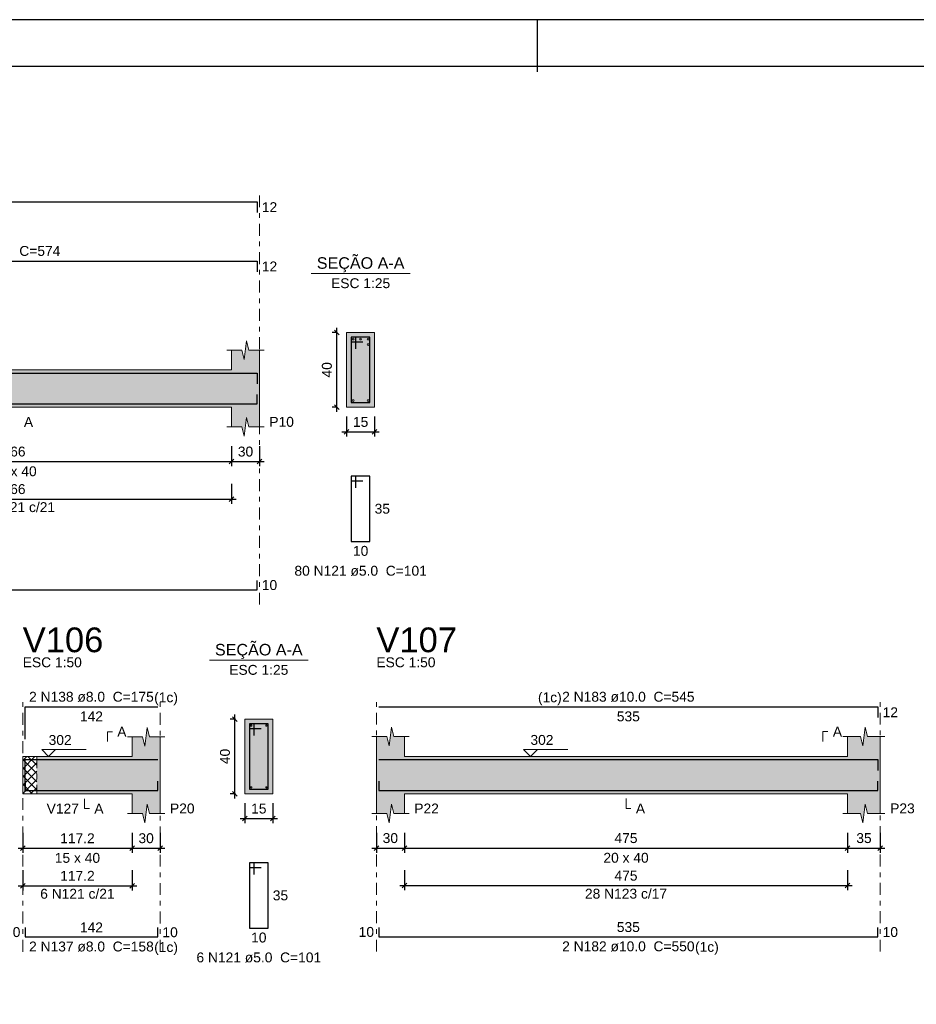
# Model space of a CAD drawing. Header units: millimetres. Extents: x 0 to 119, y 0 to 84.
# Tile 32 of 34: x 71 to 90, y 63 to 84. Entities that reach past the tile are written whole.
import ezdxf

# ---------------------------------------------------------------- set-up
doc = ezdxf.new("R2010")
doc.units = ezdxf.units.MM
doc.header["$MEASUREMENT"] = 0
doc.linetypes.add('DASHDOT', pattern=[2.54, 1.27, -0.635, 0, -0.635])
doc.linetypes.add('NULL', pattern=[0])
doc.layers.get('0').update_dxf_attribs({"lineweight": 18})
for name, color, linetype, lineweight in [('Descrição da armadura', 7, 'Continuous', 0), ('DT-Barras na forma', 2, 'Continuous', 30), ('DT-Barras no corte', 5, 'Continuous', 5), ('DT-Barras rebatidas', 2, 'Continuous', 30), ('DT-Cotas', 9, 'Continuous', 5), ('DT-Forma', 5, 'Continuous', 5), ('DT-Hachura forma vigas', 254, 'Continuous', 5), ('DT-Hachura intersecção vigas', 9, 'Continuous', 5), ('DT-Hachura seção vigas', 254, 'Continuous', 5), ('DT-Pontilhado', 9, 'DASHDOT', 5), ('DT-Textos', 7, 'Continuous', 5), ('DT-Título', 3, 'Continuous', 20), ('Textos armaduras', 7, 'Continuous', 0)]:
    doc.layers.add(name, color=color, linetype=linetype, lineweight=lineweight)
doc.layers.add('SEDUC_MARF', color=1, linetype='Continuous')
doc.layers.add('SEDUC_MARGG', color=7, linetype='Continuous')
doc.styles.add('Arial', font='txt')
doc.dimstyles.new('UM_25.000000', dxfattribs={"dimtxt": 0.18, "dimasz": 0.1, "dimexe": 0.1, "dimexo": 0.2, "dimgap": 0, "dimtad": 1, "dimtih": 1, "dimtoh": 1, "dimdec": 1, "dimlfac": 25, "dimzin": 0, "dimdsep": 46, "dimtxsty": 'Standard', "dimcen": 0.09, "dimdle": 0.1, "dimadec": 1, "dimazin": 2, "dimtfac": 1, "dimtdec": 4, "dimtofl": 0, "dimtmove": 0, "dimatfit": 3, "dimfxl": 1, "dimtolj": 1, "dimarcsym": 0})
doc.dimstyles.new('UM_50.000000', dxfattribs={"dimtxt": 0.18, "dimasz": 0.1, "dimexe": 0.1, "dimexo": 0.2, "dimgap": 0, "dimtad": 1, "dimtih": 1, "dimtoh": 1, "dimdec": 1, "dimlfac": 50, "dimzin": 0, "dimdsep": 46, "dimtxsty": 'Standard', "dimcen": 0.09, "dimdle": 0.1, "dimadec": 1, "dimazin": 2, "dimtfac": 1, "dimtdec": 4, "dimtofl": 0, "dimtmove": 0, "dimatfit": 3, "dimfxl": 1, "dimtolj": 1, "dimarcsym": 0})

# ---------------------------------------------------------------- blocks, each defined once
blk = doc.blocks.new('_Oblique')
at = {"color": 0, "linetype": 'ByBlock', "lineweight": -2}
blk.add_line((-0.5, -0.5), (0.5, 0.5), dxfattribs=at)
blk = doc.blocks.new('*D30')
at = {"layer": 'Defpoints', "color": 0}
for p in [(66.03, 75.161), (75.351, 75.161), (75.351, 74.632)]:
    blk.add_point(p, dxfattribs=at)
at = {"layer": 'DT-Cotas', "color": 0, "lineweight": -2}
for p, q in [((66.03, 74.961), (66.03, 74.532)), ((75.351, 74.961), (75.351, 74.532)), ((65.93, 74.632), (75.451, 74.632))]:
    blk.add_line(p, q, dxfattribs=at)
at = {"layer": 'DT-Cotas', "color": 0, "lineweight": -2, "xscale": 0.1, "yscale": 0.1, "zscale": 0.1, "rotation": 180}
blk.add_blockref('_Oblique', (66.03, 74.632), dxfattribs=at)
at = {"layer": 'DT-Cotas', "color": 0, "lineweight": -2, "xscale": 0.1, "yscale": 0.1, "zscale": 0.1}
blk.add_blockref('_Oblique', (75.351, 74.632), dxfattribs=at)
at = {"layer": 'DT-Cotas', "color": 7, "insert": (70.69, 74.844), "char_height": 0.2118, "attachment_point": 5, "rotation": 0.0057, "style": 'Arial'}
blk.add_mtext('\\A1;466', dxfattribs=at)
blk = doc.blocks.new('*D31')
at = {"layer": 'Defpoints', "color": 0}
for p in [(75.351, 75.161), (75.951, 75.161), (75.951, 74.632)]:
    blk.add_point(p, dxfattribs=at)
at = {"layer": 'DT-Cotas', "color": 0, "lineweight": -2}
for p, q in [((75.351, 74.961), (75.351, 74.532)), ((75.951, 74.961), (75.951, 74.532)), ((75.251, 74.632), (76.051, 74.632))]:
    blk.add_line(p, q, dxfattribs=at)
at = {"layer": 'DT-Cotas', "color": 0, "lineweight": -2, "xscale": 0.1, "yscale": 0.1, "zscale": 0.1, "rotation": 180}
blk.add_blockref('_Oblique', (75.351, 74.632), dxfattribs=at)
at = {"layer": 'DT-Cotas', "color": 0, "lineweight": -2, "xscale": 0.1, "yscale": 0.1, "zscale": 0.1}
blk.add_blockref('_Oblique', (75.951, 74.632), dxfattribs=at)
at = {"layer": 'DT-Cotas', "color": 7, "insert": (75.651, 74.844), "char_height": 0.2118, "attachment_point": 5, "rotation": 0.0057, "style": 'Arial'}
blk.add_mtext('\\A1;30', dxfattribs=at)
blk = doc.blocks.new('*D34')
at = {"layer": 'Defpoints', "color": 0}
for p in [(77.606, 77.397), (77.818, 77.397), (77.818, 75.797)]:
    blk.add_point(p, dxfattribs=at)
at = {"layer": 'DT-Cotas', "color": 0, "lineweight": -2}
for p, q in [((77.606, 75.697), (77.606, 77.497)), ((77.618, 77.397), (77.506, 77.397)), ((77.618, 75.797), (77.506, 75.797))]:
    blk.add_line(p, q, dxfattribs=at)
at = {"layer": 'DT-Cotas', "color": 0, "lineweight": -2, "xscale": 0.1, "yscale": 0.1, "zscale": 0.1}
for p, rotation in [((77.606, 77.397), 90), ((77.606, 75.797), 270)]:
    blk.add_blockref('_Oblique', p, dxfattribs=dict(at, rotation=rotation))
at = {"layer": 'DT-Cotas', "color": 7, "insert": (77.395, 76.597), "char_height": 0.2118, "attachment_point": 5, "rotation": 90, "style": 'Arial'}
blk.add_mtext('\\A1;40', dxfattribs=at)
blk = doc.blocks.new('*D35')
at = {"layer": 'Defpoints', "color": 0}
for p in [(77.818, 75.797), (78.418, 75.797), (78.418, 75.267)]:
    blk.add_point(p, dxfattribs=at)
at = {"layer": 'DT-Cotas', "color": 0, "lineweight": -2}
for p, q in [((77.818, 75.597), (77.818, 75.167)), ((78.418, 75.597), (78.418, 75.167)), ((77.718, 75.267), (78.518, 75.267))]:
    blk.add_line(p, q, dxfattribs=at)
at = {"layer": 'DT-Cotas', "color": 0, "lineweight": -2, "xscale": 0.1, "yscale": 0.1, "zscale": 0.1, "rotation": 180}
blk.add_blockref('_Oblique', (77.818, 75.267), dxfattribs=at)
at = {"layer": 'DT-Cotas', "color": 0, "lineweight": -2, "xscale": 0.1, "yscale": 0.1, "zscale": 0.1}
blk.add_blockref('_Oblique', (78.418, 75.267), dxfattribs=at)
at = {"layer": 'DT-Cotas', "color": 7, "insert": (78.118, 75.479), "char_height": 0.2118, "attachment_point": 5, "rotation": 0.0057, "style": 'Arial'}
blk.add_mtext('\\A1;15', dxfattribs=at)
blk = doc.blocks.new('*D40')
at = {"layer": 'Defpoints', "color": 0}
for p in [(66.03, 74.356), (75.351, 74.356), (75.351, 73.827)]:
    blk.add_point(p, dxfattribs=at)
at = {"layer": 'DT-Cotas', "color": 0, "lineweight": -2}
for p, q in [((66.03, 74.156), (66.03, 73.727)), ((75.351, 74.156), (75.351, 73.727)), ((65.93, 73.827), (75.451, 73.827))]:
    blk.add_line(p, q, dxfattribs=at)
at = {"layer": 'DT-Cotas', "color": 0, "lineweight": -2, "xscale": 0.1, "yscale": 0.1, "zscale": 0.1, "rotation": 180}
blk.add_blockref('_Oblique', (66.03, 73.827), dxfattribs=at)
at = {"layer": 'DT-Cotas', "color": 0, "lineweight": -2, "xscale": 0.1, "yscale": 0.1, "zscale": 0.1}
blk.add_blockref('_Oblique', (75.351, 73.827), dxfattribs=at)
at = {"layer": 'DT-Cotas', "color": 7, "insert": (70.69, 74.039), "char_height": 0.2118, "attachment_point": 5, "rotation": 0.0057, "style": 'Arial'}
blk.add_mtext('\\A1;466', dxfattribs=at)
blk = doc.blocks.new('*D75')
at = {"layer": 'Defpoints', "color": 0}
for p in [(70.877, 66.876), (73.221, 66.876), (73.221, 66.346)]:
    blk.add_point(p, dxfattribs=at)
at = {"layer": 'DT-Cotas', "color": 0, "lineweight": -2}
for p, q in [((70.877, 66.676), (70.877, 66.246)), ((73.221, 66.676), (73.221, 66.246)), ((70.777, 66.346), (73.321, 66.346))]:
    blk.add_line(p, q, dxfattribs=at)
at = {"layer": 'DT-Cotas', "color": 0, "lineweight": -2, "xscale": 0.1, "yscale": 0.1, "zscale": 0.1, "rotation": 180}
blk.add_blockref('_Oblique', (70.877, 66.346), dxfattribs=at)
at = {"layer": 'DT-Cotas', "color": 0, "lineweight": -2, "xscale": 0.1, "yscale": 0.1, "zscale": 0.1}
blk.add_blockref('_Oblique', (73.221, 66.346), dxfattribs=at)
at = {"layer": 'DT-Cotas', "color": 7, "insert": (72.049, 66.558), "char_height": 0.2118, "attachment_point": 5, "rotation": 0.0057, "style": 'Arial'}
blk.add_mtext('\\A1;117.2', dxfattribs=at)
blk = doc.blocks.new('*D76')
at = {"layer": 'Defpoints', "color": 0}
for p in [(73.221, 66.876), (73.821, 66.876), (73.821, 66.346)]:
    blk.add_point(p, dxfattribs=at)
at = {"layer": 'DT-Cotas', "color": 0, "lineweight": -2}
for p, q in [((73.221, 66.676), (73.221, 66.246)), ((73.821, 66.676), (73.821, 66.246)), ((73.121, 66.346), (73.921, 66.346))]:
    blk.add_line(p, q, dxfattribs=at)
at = {"layer": 'DT-Cotas', "color": 0, "lineweight": -2, "xscale": 0.1, "yscale": 0.1, "zscale": 0.1, "rotation": 180}
blk.add_blockref('_Oblique', (73.221, 66.346), dxfattribs=at)
at = {"layer": 'DT-Cotas', "color": 0, "lineweight": -2, "xscale": 0.1, "yscale": 0.1, "zscale": 0.1}
blk.add_blockref('_Oblique', (73.821, 66.346), dxfattribs=at)
at = {"layer": 'DT-Cotas', "color": 7, "insert": (73.521, 66.558), "char_height": 0.2118, "attachment_point": 5, "rotation": 0.0057, "style": 'Arial'}
blk.add_mtext('\\A1;30', dxfattribs=at)
blk = doc.blocks.new('*D77')
at = {"layer": 'Defpoints', "color": 0}
for p in [(75.424, 69.111), (75.636, 69.111), (75.636, 67.511)]:
    blk.add_point(p, dxfattribs=at)
at = {"layer": 'DT-Cotas', "color": 0, "lineweight": -2}
for p, q in [((75.424, 67.411), (75.424, 69.211)), ((75.436, 69.111), (75.324, 69.111)), ((75.436, 67.511), (75.324, 67.511))]:
    blk.add_line(p, q, dxfattribs=at)
at = {"layer": 'DT-Cotas', "color": 0, "lineweight": -2, "xscale": 0.1, "yscale": 0.1, "zscale": 0.1}
for p, rotation in [((75.424, 69.111), 90), ((75.424, 67.511), 270)]:
    blk.add_blockref('_Oblique', p, dxfattribs=dict(at, rotation=rotation))
at = {"layer": 'DT-Cotas', "color": 7, "insert": (75.212, 68.311), "char_height": 0.2118, "attachment_point": 5, "rotation": 90, "style": 'Arial'}
blk.add_mtext('\\A1;40', dxfattribs=at)
blk = doc.blocks.new('*D78')
at = {"layer": 'Defpoints', "color": 0}
for p in [(75.636, 67.511), (76.236, 67.511), (76.236, 66.982)]:
    blk.add_point(p, dxfattribs=at)
at = {"layer": 'DT-Cotas', "color": 0, "lineweight": -2}
for p, q in [((75.636, 67.311), (75.636, 66.882)), ((76.236, 67.311), (76.236, 66.882)), ((75.536, 66.982), (76.336, 66.982))]:
    blk.add_line(p, q, dxfattribs=at)
at = {"layer": 'DT-Cotas', "color": 0, "lineweight": -2, "xscale": 0.1, "yscale": 0.1, "zscale": 0.1, "rotation": 180}
blk.add_blockref('_Oblique', (75.636, 66.982), dxfattribs=at)
at = {"layer": 'DT-Cotas', "color": 0, "lineweight": -2, "xscale": 0.1, "yscale": 0.1, "zscale": 0.1}
blk.add_blockref('_Oblique', (76.236, 66.982), dxfattribs=at)
at = {"layer": 'DT-Cotas', "color": 7, "insert": (75.936, 67.193), "char_height": 0.2118, "attachment_point": 5, "rotation": 0.0057, "style": 'Arial'}
blk.add_mtext('\\A1;15', dxfattribs=at)
blk = doc.blocks.new('*D79')
at = {"layer": 'Defpoints', "color": 0}
for p in [(70.877, 66.071), (73.221, 66.071), (73.221, 65.541)]:
    blk.add_point(p, dxfattribs=at)
at = {"layer": 'DT-Cotas', "color": 0, "lineweight": -2}
for p, q in [((70.877, 65.871), (70.877, 65.441)), ((73.221, 65.871), (73.221, 65.441)), ((70.777, 65.541), (73.321, 65.541))]:
    blk.add_line(p, q, dxfattribs=at)
at = {"layer": 'DT-Cotas', "color": 0, "lineweight": -2, "xscale": 0.1, "yscale": 0.1, "zscale": 0.1, "rotation": 180}
blk.add_blockref('_Oblique', (70.877, 65.541), dxfattribs=at)
at = {"layer": 'DT-Cotas', "color": 0, "lineweight": -2, "xscale": 0.1, "yscale": 0.1, "zscale": 0.1}
blk.add_blockref('_Oblique', (73.221, 65.541), dxfattribs=at)
at = {"layer": 'DT-Cotas', "color": 7, "insert": (72.049, 65.753), "char_height": 0.2118, "attachment_point": 5, "rotation": 0.0057, "style": 'Arial'}
blk.add_mtext('\\A1;117.2', dxfattribs=at)
blk = doc.blocks.new('*D80')
at = {"layer": 'Defpoints', "color": 0}
for p in [(78.455, 66.878), (79.055, 66.878), (79.055, 66.348)]:
    blk.add_point(p, dxfattribs=at)
at = {"layer": 'DT-Cotas', "color": 0, "lineweight": -2}
for p, q in [((78.455, 66.678), (78.455, 66.248)), ((79.055, 66.678), (79.055, 66.248)), ((78.355, 66.348), (79.155, 66.348))]:
    blk.add_line(p, q, dxfattribs=at)
at = {"layer": 'DT-Cotas', "color": 0, "lineweight": -2, "xscale": 0.1, "yscale": 0.1, "zscale": 0.1, "rotation": 180}
blk.add_blockref('_Oblique', (78.455, 66.348), dxfattribs=at)
at = {"layer": 'DT-Cotas', "color": 0, "lineweight": -2, "xscale": 0.1, "yscale": 0.1, "zscale": 0.1}
blk.add_blockref('_Oblique', (79.055, 66.348), dxfattribs=at)
at = {"layer": 'DT-Cotas', "color": 7, "insert": (78.755, 66.56), "char_height": 0.2118, "attachment_point": 5, "rotation": 0.0057, "style": 'Arial'}
blk.add_mtext('\\A1;30', dxfattribs=at)
blk = doc.blocks.new('*D81')
at = {"layer": 'Defpoints', "color": 0}
for p in [(79.055, 66.878), (88.555, 66.878), (88.555, 66.348)]:
    blk.add_point(p, dxfattribs=at)
at = {"layer": 'DT-Cotas', "color": 0, "lineweight": -2}
for p, q in [((79.055, 66.678), (79.055, 66.248)), ((88.555, 66.678), (88.555, 66.248)), ((78.955, 66.348), (88.655, 66.348))]:
    blk.add_line(p, q, dxfattribs=at)
at = {"layer": 'DT-Cotas', "color": 0, "lineweight": -2, "xscale": 0.1, "yscale": 0.1, "zscale": 0.1, "rotation": 180}
blk.add_blockref('_Oblique', (79.055, 66.348), dxfattribs=at)
at = {"layer": 'DT-Cotas', "color": 0, "lineweight": -2, "xscale": 0.1, "yscale": 0.1, "zscale": 0.1}
blk.add_blockref('_Oblique', (88.555, 66.348), dxfattribs=at)
at = {"layer": 'DT-Cotas', "color": 7, "insert": (83.805, 66.56), "char_height": 0.2118, "attachment_point": 5, "rotation": 0.0057, "style": 'Arial'}
blk.add_mtext('\\A1;475', dxfattribs=at)
blk = doc.blocks.new('*D82')
at = {"layer": 'Defpoints', "color": 0}
for p in [(88.555, 66.878), (89.255, 66.878), (89.255, 66.348)]:
    blk.add_point(p, dxfattribs=at)
at = {"layer": 'DT-Cotas', "color": 0, "lineweight": -2}
for p, q in [((88.555, 66.678), (88.555, 66.248)), ((89.255, 66.678), (89.255, 66.248)), ((88.455, 66.348), (89.355, 66.348))]:
    blk.add_line(p, q, dxfattribs=at)
at = {"layer": 'DT-Cotas', "color": 0, "lineweight": -2, "xscale": 0.1, "yscale": 0.1, "zscale": 0.1, "rotation": 180}
blk.add_blockref('_Oblique', (88.555, 66.348), dxfattribs=at)
at = {"layer": 'DT-Cotas', "color": 0, "lineweight": -2, "xscale": 0.1, "yscale": 0.1, "zscale": 0.1}
blk.add_blockref('_Oblique', (89.255, 66.348), dxfattribs=at)
at = {"layer": 'DT-Cotas', "color": 7, "insert": (88.905, 66.56), "char_height": 0.2118, "attachment_point": 5, "rotation": 0.0057, "style": 'Arial'}
blk.add_mtext('\\A1;35', dxfattribs=at)
blk = doc.blocks.new('*D85')
at = {"layer": 'Defpoints', "color": 0}
for p in [(79.055, 66.073), (88.555, 66.073), (88.555, 65.543)]:
    blk.add_point(p, dxfattribs=at)
at = {"layer": 'DT-Cotas', "color": 0, "lineweight": -2}
for p, q in [((79.055, 65.873), (79.055, 65.443)), ((88.555, 65.873), (88.555, 65.443)), ((78.955, 65.543), (88.655, 65.543))]:
    blk.add_line(p, q, dxfattribs=at)
at = {"layer": 'DT-Cotas', "color": 0, "lineweight": -2, "xscale": 0.1, "yscale": 0.1, "zscale": 0.1, "rotation": 180}
blk.add_blockref('_Oblique', (79.055, 65.543), dxfattribs=at)
at = {"layer": 'DT-Cotas', "color": 0, "lineweight": -2, "xscale": 0.1, "yscale": 0.1, "zscale": 0.1}
blk.add_blockref('_Oblique', (88.555, 65.543), dxfattribs=at)
at = {"layer": 'DT-Cotas', "color": 7, "insert": (83.805, 65.755), "char_height": 0.2118, "attachment_point": 5, "rotation": 0.0057, "style": 'Arial'}
blk.add_mtext('\\A1;475', dxfattribs=at)

msp = doc.modelspace()

# ---------------------------------------------------------------- hatches: boundary and pattern name
at = {"layer": 'DT-Hachura forma vigas', "linetype": 'Continuous'}
for points in [[(75.9506, 75.373), (75.9506, 75.7966), (75.9506, 76.5966), (75.9506, 77.0202), (75.7256, 77.0202), (75.6756, 77.2202), (75.6256, 76.8202), (75.5756, 77.0202), (75.3506, 77.0202), (75.3506, 76.5966), (66.03, 76.5966), (66.03, 77.0202), (65.905, 77.0202), (65.855, 77.2202), (65.805, 76.8202), (65.755, 77.0202), (65.63, 77.0202), (65.63, 76.5966), (60.69, 76.5966), (60.69, 77.0202), (60.565, 77.0202), (60.515, 77.2202), (60.465, 76.8202), (60.415, 77.0202), (60.29, 77.0202), (60.29, 76.5966), (54.881, 76.5966), (54.281, 76.5966), (48.4722, 76.5966), (48.0722, 76.5966), (40.59, 76.5966), (40.39, 76.5966), (40.39, 75.7966), (40.39, 75.373), (40.515, 75.373), (40.565, 75.173), (40.615, 75.573), (40.665, 75.373), (40.79, 75.373), (40.79, 75.7966), (48.0722, 75.7966), (48.0722, 75.373), (48.1972, 75.373), (48.2472, 75.173), (48.2972, 75.573), (48.3472, 75.373), (48.4722, 75.373), (48.4722, 75.7966), (54.281, 75.7966), (54.281, 75.373), (54.506, 75.373), (54.556, 75.173), (54.606, 75.573), (54.656, 75.373), (54.881, 75.373), (54.881, 75.7966), (60.29, 75.7966), (60.29, 75.373), (60.415, 75.373), (60.465, 75.173), (60.515, 75.573), (60.565, 75.373), (60.69, 75.373), (60.69, 75.7966), (65.63, 75.7966), (65.63, 75.373), (65.755, 75.373), (65.805, 75.173), (65.855, 75.573), (65.905, 75.373), (66.03, 75.373), (66.03, 75.7966), (75.3506, 75.7966), (75.3506, 75.373), (75.5756, 75.373), (75.6256, 75.173), (75.6756, 75.573), (75.7256, 75.373), (75.9506, 75.373)], [(73.8208, 67.0875), (73.8208, 67.5111), (73.8208, 68.3111), (73.8208, 68.7347), (73.5958, 68.7347), (73.5458, 68.9347), (73.4958, 68.5347), (73.4458, 68.7347), (73.2208, 68.7347), (73.2208, 68.3111), (71.1768, 68.3111), (71.1768, 67.5111), (73.2208, 67.5111), (73.2208, 67.0875), (73.4458, 67.0875), (73.4958, 66.8875), (73.5458, 67.2875), (73.5958, 67.0875), (73.8208, 67.0875)], [(89.2548, 67.0895), (89.2548, 67.5131), (89.2548, 68.3131), (89.2548, 68.7367), (88.9798, 68.7367), (88.9298, 68.9367), (88.8798, 68.5367), (88.8298, 68.7367), (88.5548, 68.7367), (88.5548, 68.3131), (79.0554, 68.3131), (79.0554, 68.7367), (78.8304, 68.7367), (78.7804, 68.9367), (78.7304, 68.5367), (78.6804, 68.7367), (78.4554, 68.7367), (78.4554, 68.3131), (78.4554, 67.5131), (78.4554, 67.0895), (78.6804, 67.0895), (78.7304, 66.8895), (78.7804, 67.2895), (78.8304, 67.0895), (79.0554, 67.0895), (79.0554, 67.5131), (88.5548, 67.5131), (88.5548, 67.0895), (88.8298, 67.0895), (88.8798, 66.8895), (88.9298, 67.2895), (88.9798, 67.0895), (89.2548, 67.0895)]]:
    msp.add_hatch(color=254, dxfattribs=at).paths.add_polyline_path(points)
at = {"layer": 'DT-Hachura intersecção vigas', "linetype": 'Continuous'}
h = msp.add_hatch(dxfattribs=at)
h.set_pattern_fill('ANSI37', color=9, style=0)
h.paths.add_polyline_path([(70.8768, 67.5111), (71.1768, 67.5111), (71.1768, 68.3111), (70.8768, 68.3111), (70.8768, 67.5111)])
at = {"layer": 'DT-Hachura seção vigas', "linetype": 'Continuous'}
for points in [[(77.8182, 75.7966), (77.8182, 75.7966), (78.4182, 75.7966), (78.4182, 77.3966), (77.8182, 77.3966), (77.8182, 75.7966)], [(75.6359, 67.5111), (75.6359, 67.5111), (76.2359, 67.5111), (76.2359, 69.1111), (75.6359, 69.1111), (75.6359, 67.5111)]]:
    msp.add_hatch(color=254, dxfattribs=at).paths.add_polyline_path(points)

# ---------------------------------------------------------------- linework, layer by layer
at = {"layer": 'DT-Barras na forma'}
for p, q in [((78.0182, 77.2966), (77.9182, 77.2966)), ((77.9182, 77.2966), (77.9182, 75.8966)), ((78.3182, 77.2966), (77.9182, 77.2966)), ((77.9182, 77.2966), (77.9182, 77.1966)), ((78.0182, 77.0466), (78.0182, 77.2966)), ((78.3182, 75.8966), (78.3182, 77.2966)), ((77.9182, 77.1966), (78.1682, 77.1966)), ((77.9182, 75.8966), (78.3182, 75.8966)), ((75.8359, 69.0111), (75.7359, 69.0111)), ((75.7359, 69.0111), (75.7359, 67.6111)), ((76.1359, 69.0111), (75.7359, 69.0111)), ((75.7359, 69.0111), (75.7359, 68.9111)), ((75.8359, 68.7611), (75.8359, 69.0111)), ((76.1359, 67.6111), (76.1359, 69.0111)), ((75.7359, 68.9111), (75.9859, 68.9111)), ((75.7359, 67.6111), (76.1359, 67.6111))]:
    msp.add_line(p, q, dxfattribs=at)
for points in [[(62.5028, 76.5266), (75.9006, 76.5266), (75.9006, 76.2966)], [(64.63, 76.5266), (75.9006, 76.5266), (75.9006, 76.2966)], [(59.8228, 75.8666), (75.9006, 75.8666), (75.9006, 76.0666)], [(70.9268, 67.5531), (70.9268, 68.2431), (73.7708, 68.2431)], [(78.5054, 68.2431), (89.2048, 68.2431), (89.2048, 68.0131)], [(70.9268, 67.7791), (70.9268, 67.5791), (73.7708, 67.5791), (73.7708, 67.7791)], [(78.5054, 67.7831), (78.5054, 67.5831), (89.2048, 67.5831), (89.2048, 67.7831)]]:
    msp.add_lwpolyline(points, dxfattribs=at)
at = {"layer": 'DT-Barras no corte'}
for centre, radius in [((77.9582, 77.2566), 0.02), ((78.1182, 77.2566), 0.02), ((78.2782, 77.2566), 0.02), ((78.2782, 77.1366), 0.02), ((77.9582, 75.9366), 0.02), ((78.2782, 75.9366), 0.02), ((75.7719, 68.9751), 0.016), ((76.0999, 68.9751), 0.016), ((75.7719, 67.6471), 0.016), ((76.0999, 67.6471), 0.016)]:
    msp.add_circle(centre, radius, dxfattribs=at)
at = {"layer": 'DT-Barras rebatidas'}
for points in [[(62.5028, 80.1978), (75.9006, 80.1978), (75.9006, 79.9678)], [(64.63, 78.927), (75.9006, 78.927), (75.9006, 78.697)], [(78.0182, 74.0699), (78.0182, 74.3199), (77.9182, 74.3199), (77.9182, 72.9199), (78.3182, 72.9199), (78.3182, 74.3199), (77.9182, 74.3199), (77.9182, 74.2199), (78.1682, 74.2199)], [(59.8228, 71.8848), (75.9006, 71.8848), (75.9006, 72.0848)], [(70.9268, 68.6827), (70.9268, 69.3727), (73.7708, 69.3727)], [(78.5054, 69.3727), (89.2048, 69.3727), (89.2048, 69.1427)], [(75.8359, 65.7844), (75.8359, 66.0344), (75.7359, 66.0344), (75.7359, 64.6344), (76.1359, 64.6344), (76.1359, 66.0344), (75.7359, 66.0344), (75.7359, 65.9344), (75.9859, 65.9344)], [(70.9268, 64.6444), (70.9268, 64.4444), (73.7708, 64.4444), (73.7708, 64.6444)], [(78.5054, 64.6484), (78.5054, 64.4484), (89.2048, 64.4484), (89.2048, 64.6484)]]:
    msp.add_lwpolyline(points, dxfattribs=at)
at = {"layer": 'DT-Forma'}
for p, q in [((78.4182, 77.3966), (77.8182, 77.3966)), ((77.8182, 77.3966), (77.8182, 75.7966)), ((78.4182, 75.7966), (78.4182, 77.3966)), ((75.2506, 77.0202), (75.5756, 77.0202)), ((75.3506, 76.5966), (75.3506, 77.0202)), ((75.5756, 77.0202), (75.6256, 76.8202)), ((75.6256, 76.8202), (75.6756, 77.2202)), ((75.6756, 77.2202), (75.7256, 77.0202)), ((75.7256, 77.0202), (76.0506, 77.0202)), ((75.9506, 77.0202), (75.9506, 76.5966)), ((66.03, 76.5966), (75.3506, 76.5966)), ((66.03, 75.7966), (75.3506, 75.7966)), ((75.3506, 75.7966), (75.3506, 75.373)), ((75.9506, 75.373), (75.9506, 75.7966)), ((77.8182, 75.7966), (78.4182, 75.7966)), ((75.6256, 75.173), (75.6756, 75.573)), ((75.6756, 75.573), (75.7256, 75.373)), ((75.2506, 75.373), (75.5756, 75.373)), ((75.5756, 75.373), (75.6256, 75.173)), ((75.7256, 75.373), (76.0506, 75.373)), ((76.2359, 69.1111), (75.6359, 69.1111)), ((75.6359, 69.1111), (75.6359, 67.5111)), ((76.2359, 67.5111), (76.2359, 69.1111)), ((73.4958, 68.5347), (73.5458, 68.9347)), ((73.5458, 68.9347), (73.5958, 68.7347)), ((78.7304, 68.5367), (78.7804, 68.9367)), ((78.7804, 68.9367), (78.8304, 68.7367)), ((88.8798, 68.5367), (88.9298, 68.9367)), ((88.9298, 68.9367), (88.9798, 68.7367)), ((73.1208, 68.7347), (73.4458, 68.7347)), ((73.2208, 68.3111), (73.2208, 68.7347)), ((73.4458, 68.7347), (73.4958, 68.5347)), ((73.5958, 68.7347), (73.9208, 68.7347)), ((73.8208, 68.7347), (73.8208, 68.3111)), ((78.3554, 68.7367), (78.6804, 68.7367)), ((78.4554, 68.3131), (78.4554, 68.7367)), ((78.6804, 68.7367), (78.7304, 68.5367)), ((78.8304, 68.7367), (79.1554, 68.7367)), ((79.0554, 68.7367), (79.0554, 68.3131)), ((88.4548, 68.7367), (88.8298, 68.7367)), ((88.5548, 68.3131), (88.5548, 68.7367)), ((88.8298, 68.7367), (88.8798, 68.5367)), ((88.9798, 68.7367), (89.3548, 68.7367)), ((89.2548, 68.7367), (89.2548, 68.3131)), ((70.8768, 68.3111), (71.1768, 68.3111)), ((71.1768, 68.3111), (73.2208, 68.3111)), ((79.0554, 68.3131), (88.5548, 68.3131)), ((70.8768, 67.5111), (71.1768, 67.5111)), ((71.1768, 67.5111), (73.2208, 67.5111)), ((73.2208, 67.5111), (73.2208, 67.0875)), ((73.8208, 67.0875), (73.8208, 67.5111)), ((75.6359, 67.5111), (76.2359, 67.5111)), ((78.4554, 67.5131), (78.4554, 67.0895)), ((79.0554, 67.0895), (79.0554, 67.5131)), ((79.0554, 67.5131), (88.5548, 67.5131)), ((88.5548, 67.5131), (88.5548, 67.0895)), ((89.2548, 67.0895), (89.2548, 67.5131)), ((73.4958, 66.8875), (73.5458, 67.2875)), ((73.5458, 67.2875), (73.5958, 67.0875)), ((78.7304, 66.8895), (78.7804, 67.2895)), ((78.7804, 67.2895), (78.8304, 67.0895)), ((88.8798, 66.8895), (88.9298, 67.2895)), ((88.9298, 67.2895), (88.9798, 67.0895)), ((73.1208, 67.0875), (73.4458, 67.0875)), ((73.4458, 67.0875), (73.4958, 66.8875)), ((73.5958, 67.0875), (73.9208, 67.0875)), ((78.3554, 67.0895), (78.6804, 67.0895)), ((78.6804, 67.0895), (78.7304, 66.8895)), ((78.8304, 67.0895), (79.1554, 67.0895)), ((88.4548, 67.0895), (88.8298, 67.0895)), ((88.8298, 67.0895), (88.8798, 66.8895)), ((88.9798, 67.0895), (89.3548, 67.0895))]:
    msp.add_line(p, q, dxfattribs=at)
at = {"layer": 'DT-Forma', "linetype": 'Continuous'}
for p, q in [((75.9506, 76.5966), (75.9506, 75.7966)), ((70.8768, 67.5111), (70.8768, 68.3111)), ((73.8208, 68.3111), (73.8208, 67.5111)), ((78.4554, 67.5131), (78.4554, 68.3131)), ((89.2548, 68.3131), (89.2548, 67.5131))]:
    msp.add_line(p, q, dxfattribs=at)
at = {"layer": 'DT-Pontilhado', "ltscale": 0.2}
for p, q in [((75.9506, 71.5671), (75.9506, 80.4096)), ((70.8768, 64.1267), (70.8768, 69.5845)), ((73.8208, 64.1267), (73.8208, 69.5845)), ((78.4554, 64.1307), (78.4554, 69.5845)), ((89.2548, 64.1307), (89.2548, 69.5845)), ((71.1768, 68.3111), (71.1768, 67.5111))]:
    msp.add_line(p, q, dxfattribs=at)
at = {"layer": 'DT-Textos'}
for p, q in [((77.0592, 78.6615), (79.1772, 78.6615)), ((74.8769, 70.376), (76.9949, 70.376))]:
    msp.add_line(p, q, dxfattribs=at)
for points in [[(72.6913, 68.6288), (72.6913, 68.8406), (72.7972, 68.8406)], [(88.0253, 68.6308), (88.0253, 68.8426), (88.1312, 68.8426)], [(71.58, 68.4593), (71.4317, 68.3111), (71.2834, 68.4593), (72.2365, 68.4593)], [(81.9053, 68.4613), (81.757, 68.3131), (81.6087, 68.4613), (82.5618, 68.4613)], [(72.1988, 67.4052), (72.1988, 67.1934), (72.3047, 67.1934)], [(83.8051, 67.4072), (83.8051, 67.1954), (83.911, 67.1954)]]:
    msp.add_lwpolyline(points, dxfattribs=at)
at = {"layer": 'SEDUC_MARF'}
msp.add_line((81.9015, 84.1), (81.9015, 82.9804), dxfattribs=at)
msp.add_lwpolyline([(118.9, 84.1), (0, 84.1), (0, 0), (118.9, 0)], close=True, dxfattribs=at)
at = {"layer": 'SEDUC_MARGG'}
msp.add_lwpolyline([(2.5, 1), (117.9, 1), (117.9, 83.1), (2.5, 83.1), (2.5, 1)], dxfattribs=at)

# ---------------------------------------------------------------- texts
at = {"layer": 'Descrição da armadura', "linetype": 'NULL', "char_height": 0.2118, "attachment_point": 8, "line_spacing_factor": 0.9, "style": 'Arial'}
for s, insert, width in [('1 N175 ø10.0  C=574', (70.2651, 79.0331), 5.562109), ('23 N121 c/21', (70.6903, 73.5452), 3.450264), ('80 N121 ø5.0  C=101', (78.1181, 72.1791), 5.562109), ('2 N138 ø8.0  C=175', (72.3489, 69.479), 5.239541), ('2 N183 ø10.0  C=545', (83.8556, 69.479), 5.562109), ('6 N121 c/21', (72.0488, 65.2596), 3.127695), ('28 N123 c/17', (83.8051, 65.2616), 3.450264), ('2 N137 ø8.0  C=158', (72.3489, 64.127), 5.239541), ('2 N182 ø10.0  C=550', (83.8556, 64.131), 5.562109), ('6 N121 ø5.0  C=101', (75.9359, 63.893), 5.239541)]:
    msp.add_mtext(s, dxfattribs=dict(at, insert=insert, width=width))
at = {"layer": 'DT-Textos', "linetype": 'NULL', "line_spacing_factor": 0.798, "style": 'Arial'}
for s, insert, char_height, width, attachment_point in [('SEÇÃO A-A', (78.1181, 78.6862), 0.2471, 3.812061, 8), ('ESC 1:25', (78.1181, 78.3441), 0.2118, 2.482559, 8), ('A', (70.9021, 75.3731), 0.2118, 0.386855, 7), ('P10', (76.1621, 75.3731), 0.2118, 1.031992, 7), ('15 x 40', (70.6901, 74.3141), 0.2118, 1.902559, 8), ('SEÇÃO A-A', (75.9359, 70.4001), 0.2471, 3.812061, 8), ('ESC 1:50', (70.8769, 70.22), 0.2118, 2.482559, 7), ('ESC 1:50', (78.4556, 70.22), 0.2118, 2.482559, 7), ('ESC 1:25', (75.9359, 70.058), 0.2118, 2.482559, 8), ('(1c)', (73.6939, 69.4091), 0.2118, 0.998857, 7), ('(1c)', (82.4276, 69.4091), 0.2118, 0.998857, 9), ('A', (72.9029, 68.735), 0.2118, 0.386855, 7), ('A', (88.2376, 68.737), 0.2118, 0.386855, 7), ('302', (71.4319, 68.555), 0.2118, 0.967705, 7), ('302', (81.7566, 68.557), 0.2118, 0.967705, 7), ('V127', (71.3889, 67.088), 0.2118, 1.354561, 7), ('A', (72.4109, 67.088), 0.2118, 0.386855, 7), ('P20', (74.0329, 67.088), 0.2118, 1.031992, 7), ('P22', (79.2676, 67.09), 0.2118, 1.031992, 7), ('A', (84.0166, 67.09), 0.2118, 0.386855, 7), ('P23', (89.4666, 67.09), 0.2118, 1.031992, 7), ('15 x 40', (72.0489, 66.029), 0.2118, 1.902559, 8), ('20 x 40', (83.8056, 66.031), 0.2118, 1.902559, 8), ('(1c)', (73.6939, 64.0571), 0.2118, 0.998857, 7), ('(1c)', (85.2836, 64.0611), 0.2118, 0.998857, 7)]:
    msp.add_mtext(s, dxfattribs=dict(at, insert=insert, char_height=char_height, width=width, attachment_point=attachment_point))
at = {"layer": 'DT-Título', "linetype": 'NULL', "char_height": 0.5295, "width": 3.456465, "attachment_point": 7, "line_spacing_factor": 0.798, "style": 'Arial'}
for s, insert in [('V106', (70.8769, 70.5378)), ('V107', (78.4556, 70.5378))]:
    msp.add_mtext(s, dxfattribs=dict(at, insert=insert))
at = {"layer": 'Textos armaduras', "linetype": 'NULL', "char_height": 0.2118, "line_spacing_factor": 0.9, "style": 'Arial'}
for s, insert, width, attachment_point in [('12', (76.0006, 80.1887), 1.045137, 1), ('12', (76.0006, 78.9179), 1.045137, 1), ('35', (78.4182, 73.7258), 1.045137, 1), ('10', (78.1182, 72.8226), 1.045137, 2), ('10', (76.0006, 72.0907), 1.045137, 1), ('142', (72.3488, 69.2754), 1.367705, 2), ('535', (83.8551, 69.2754), 1.367705, 2), ('12', (89.3048, 69.3636), 1.045137, 1), ('35', (76.2359, 65.4403), 1.045137, 1), ('142', (72.3488, 64.5417), 1.367705, 8), ('535', (83.8551, 64.5457), 1.367705, 8), ('10', (70.8268, 64.4385), 1.045137, 9), ('10', (73.8708, 64.6503), 1.045137, 1), ('10', (78.4054, 64.4425), 1.045137, 9), ('10', (89.3048, 64.6543), 1.045137, 1), ('10', (75.9359, 64.5371), 1.045137, 2)]:
    msp.add_mtext(s, dxfattribs=dict(at, insert=insert, width=width, attachment_point=attachment_point))

# ---------------------------------------------------------------- dimensions: what is measured, and where the dimension line sits
at = {"layer": 'DT-Cotas'}
for base, p1, p2, picture, middle in [((77.6064, 77.3966), (77.8182, 75.7966), (77.8182, 77.3966), '*D34', (77.3946, 76.5966)), ((75.4241, 69.1111), (75.6359, 67.5111), (75.6359, 69.1111), '*D77', (75.2123, 68.3111))]:
    dim = msp.add_linear_dim(base=base, p1=p1, p2=p2, angle=90, dimstyle='UM_25.000000', override={"dimtxt": 0.2118, "dimasz": 0.1, "dimexe": 0.1, "dimexo": 0.2, "dimtad": 1, "dimtih": 0, "dimtoh": 0, "dimdec": 1, "dimlfac": 25, "dimzin": 8, "dimtxsty": 'Arial', "dimblk": 'Oblique', "dimblk1": 'Oblique', "dimblk2": 'Oblique', "dimsah": 1, "dimdle": 0.1, "dimse1": 0, "dimse2": 0, "dimclrt": 7, "dimadec": 1, "dimazin": 3, "dimtmove": 2, "dimldrblk": 'Oblique'}, dxfattribs=at)
    dim.commit()
    dim.dimension.update_dxf_attribs({"geometry": picture, "text_midpoint": middle, "dimtype": 160, "text_rotation": 90})
for base, p1, p2, dimstyle, override, picture, middle in [((78.4182, 75.2671), (77.8182, 75.7966), (78.4182, 75.7966), 'UM_25.000000', {"dimtxt": 0.2118, "dimasz": 0.1, "dimexe": 0.1, "dimexo": 0.2, "dimtad": 1, "dimtih": 0, "dimtoh": 0, "dimdec": 1, "dimlfac": 25, "dimzin": 8, "dimtxsty": 'Arial', "dimblk": 'Oblique', "dimblk1": 'Oblique', "dimblk2": 'Oblique', "dimsah": 1, "dimdle": 0.1, "dimse1": 0, "dimse2": 0, "dimclrt": 7, "dimadec": 1, "dimazin": 3, "dimtmove": 2, "dimldrblk": 'Oblique'}, '*D35', (78.1182, 75.4789)), ((75.3506, 74.6317), (66.03, 75.1612), (75.3506, 75.1612), 'UM_50.000000', {"dimtxt": 0.2118, "dimasz": 0.1, "dimexe": 0.1, "dimexo": 0.2, "dimtad": 1, "dimtih": 0, "dimtoh": 0, "dimdec": 1, "dimlfac": 50, "dimzin": 8, "dimtxsty": 'Arial', "dimblk": 'Oblique', "dimblk1": 'Oblique', "dimblk2": 'Oblique', "dimsah": 1, "dimdle": 0.1, "dimse1": 0, "dimse2": 0, "dimclrt": 7, "dimadec": 1, "dimazin": 3, "dimtmove": 2, "dimldrblk": 'Oblique'}, '*D30', (70.6903, 74.8435)), ((75.9506, 74.6317), (75.3506, 75.1612), (75.9506, 75.1612), 'UM_50.000000', {"dimtxt": 0.2118, "dimasz": 0.1, "dimexe": 0.1, "dimexo": 0.2, "dimtad": 1, "dimtih": 0, "dimtoh": 0, "dimdec": 1, "dimlfac": 50, "dimzin": 8, "dimtxsty": 'Arial', "dimblk": 'Oblique', "dimblk1": 'Oblique', "dimblk2": 'Oblique', "dimsah": 1, "dimdle": 0.1, "dimse1": 0, "dimse2": 0, "dimclrt": 7, "dimadec": 1, "dimazin": 3, "dimtmove": 2, "dimldrblk": 'Oblique'}, '*D31', (75.6506, 74.8435)), ((75.3506, 73.8269), (66.03, 74.3564), (75.3506, 74.3564), 'UM_50.000000', {"dimtxt": 0.2118, "dimasz": 0.1, "dimexe": 0.1, "dimexo": 0.2, "dimtad": 1, "dimtih": 0, "dimtoh": 0, "dimdec": 1, "dimlfac": 50, "dimzin": 8, "dimtxsty": 'Arial', "dimblk": 'Oblique', "dimblk1": 'Oblique', "dimblk2": 'Oblique', "dimsah": 1, "dimdle": 0.1, "dimse1": 0, "dimse2": 0, "dimclrt": 7, "dimadec": 1, "dimazin": 3, "dimtmove": 2, "dimldrblk": 'Oblique'}, '*D40', (70.6903, 74.0387)), ((76.2359, 66.9816), (75.6359, 67.5111), (76.2359, 67.5111), 'UM_25.000000', {"dimtxt": 0.2118, "dimasz": 0.1, "dimexe": 0.1, "dimexo": 0.2, "dimtad": 1, "dimtih": 0, "dimtoh": 0, "dimdec": 1, "dimlfac": 25, "dimzin": 8, "dimtxsty": 'Arial', "dimblk": 'Oblique', "dimblk1": 'Oblique', "dimblk2": 'Oblique', "dimsah": 1, "dimdle": 0.1, "dimse1": 0, "dimse2": 0, "dimclrt": 7, "dimadec": 1, "dimazin": 3, "dimtmove": 2, "dimldrblk": 'Oblique'}, '*D78', (75.9359, 67.1934)), ((73.2208, 66.3462), (70.8768, 66.8757), (73.2208, 66.8757), 'UM_50.000000', {"dimtxt": 0.2118, "dimasz": 0.1, "dimexe": 0.1, "dimexo": 0.2, "dimtad": 1, "dimtih": 0, "dimtoh": 0, "dimdec": 1, "dimlfac": 50, "dimzin": 8, "dimtxsty": 'Arial', "dimblk": 'Oblique', "dimblk1": 'Oblique', "dimblk2": 'Oblique', "dimsah": 1, "dimdle": 0.1, "dimse1": 0, "dimse2": 0, "dimclrt": 7, "dimadec": 1, "dimazin": 3, "dimtmove": 2, "dimldrblk": 'Oblique'}, '*D75', (72.0488, 66.558)), ((73.8208, 66.3462), (73.2208, 66.8757), (73.8208, 66.8757), 'UM_50.000000', {"dimtxt": 0.2118, "dimasz": 0.1, "dimexe": 0.1, "dimexo": 0.2, "dimtad": 1, "dimtih": 0, "dimtoh": 0, "dimdec": 1, "dimlfac": 50, "dimzin": 8, "dimtxsty": 'Arial', "dimblk": 'Oblique', "dimblk1": 'Oblique', "dimblk2": 'Oblique', "dimsah": 1, "dimdle": 0.1, "dimse1": 0, "dimse2": 0, "dimclrt": 7, "dimadec": 1, "dimazin": 3, "dimtmove": 2, "dimldrblk": 'Oblique'}, '*D76', (73.5208, 66.558)), ((79.0554, 66.3482), (78.4554, 66.8777), (79.0554, 66.8777), 'UM_50.000000', {"dimtxt": 0.2118, "dimasz": 0.1, "dimexe": 0.1, "dimexo": 0.2, "dimtad": 1, "dimtih": 0, "dimtoh": 0, "dimdec": 1, "dimlfac": 50, "dimzin": 8, "dimtxsty": 'Arial', "dimblk": 'Oblique', "dimblk1": 'Oblique', "dimblk2": 'Oblique', "dimsah": 1, "dimdle": 0.1, "dimse1": 0, "dimse2": 0, "dimclrt": 7, "dimadec": 1, "dimazin": 3, "dimtmove": 2, "dimldrblk": 'Oblique'}, '*D80', (78.7554, 66.56)), ((88.5548, 66.3482), (79.0554, 66.8777), (88.5548, 66.8777), 'UM_50.000000', {"dimtxt": 0.2118, "dimasz": 0.1, "dimexe": 0.1, "dimexo": 0.2, "dimtad": 1, "dimtih": 0, "dimtoh": 0, "dimdec": 1, "dimlfac": 50, "dimzin": 8, "dimtxsty": 'Arial', "dimblk": 'Oblique', "dimblk1": 'Oblique', "dimblk2": 'Oblique', "dimsah": 1, "dimdle": 0.1, "dimse1": 0, "dimse2": 0, "dimclrt": 7, "dimadec": 1, "dimazin": 3, "dimtmove": 2, "dimldrblk": 'Oblique'}, '*D81', (83.8051, 66.56)), ((89.2548, 66.3482), (88.5548, 66.8777), (89.2548, 66.8777), 'UM_50.000000', {"dimtxt": 0.2118, "dimasz": 0.1, "dimexe": 0.1, "dimexo": 0.2, "dimtad": 1, "dimtih": 0, "dimtoh": 0, "dimdec": 1, "dimlfac": 50, "dimzin": 8, "dimtxsty": 'Arial', "dimblk": 'Oblique', "dimblk1": 'Oblique', "dimblk2": 'Oblique', "dimsah": 1, "dimdle": 0.1, "dimse1": 0, "dimse2": 0, "dimclrt": 7, "dimadec": 1, "dimazin": 3, "dimtmove": 2, "dimldrblk": 'Oblique'}, '*D82', (88.9048, 66.56)), ((73.2208, 65.5413), (70.8768, 66.0708), (73.2208, 66.0708), 'UM_50.000000', {"dimtxt": 0.2118, "dimasz": 0.1, "dimexe": 0.1, "dimexo": 0.2, "dimtad": 1, "dimtih": 0, "dimtoh": 0, "dimdec": 1, "dimlfac": 50, "dimzin": 8, "dimtxsty": 'Arial', "dimblk": 'Oblique', "dimblk1": 'Oblique', "dimblk2": 'Oblique', "dimsah": 1, "dimdle": 0.1, "dimse1": 0, "dimse2": 0, "dimclrt": 7, "dimadec": 1, "dimazin": 3, "dimtmove": 2, "dimldrblk": 'Oblique'}, '*D79', (72.0488, 65.7531)), ((88.5548, 65.5433), (79.0554, 66.0728), (88.5548, 66.0728), 'UM_50.000000', {"dimtxt": 0.2118, "dimasz": 0.1, "dimexe": 0.1, "dimexo": 0.2, "dimtad": 1, "dimtih": 0, "dimtoh": 0, "dimdec": 1, "dimlfac": 50, "dimzin": 8, "dimtxsty": 'Arial', "dimblk": 'Oblique', "dimblk1": 'Oblique', "dimblk2": 'Oblique', "dimsah": 1, "dimdle": 0.1, "dimse1": 0, "dimse2": 0, "dimclrt": 7, "dimadec": 1, "dimazin": 3, "dimtmove": 2, "dimldrblk": 'Oblique'}, '*D85', (83.8051, 65.7551))]:
    dim = msp.add_linear_dim(base=base, p1=p1, p2=p2, dimstyle=dimstyle, override=override, dxfattribs=at)
    dim.commit()
    dim.dimension.update_dxf_attribs({"geometry": picture, "text_midpoint": middle, "dimtype": 160, "text_rotation": 0.00573})

doc.saveas('drawing.dxf')
